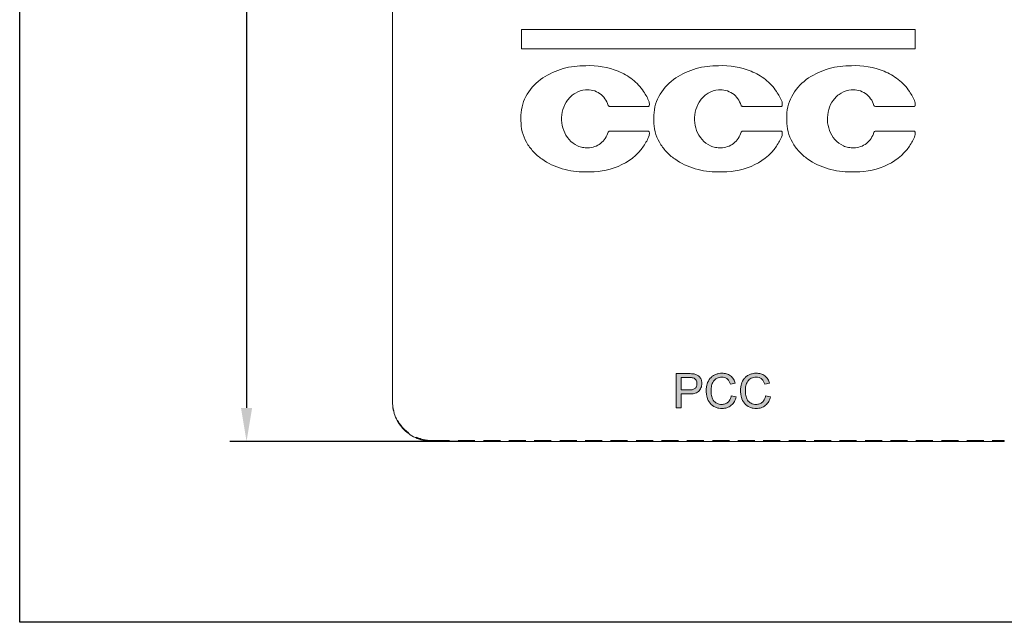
# Model space of a CAD drawing. Header units: millimetres. Extents: x 216 to 455, y 70 to 254.
# Tile 1 of 69: x 216 to 290, y 70 to 115. Entities that reach past the tile are written whole.
import ezdxf

# ---------------------------------------------------------------- set-up
doc = ezdxf.new("R2010")
doc.units = ezdxf.units.MM
doc.linetypes.add('HIDDEN', pattern=[1.905, 1.27, -0.635])
doc.dimstyles.new('ISO-25', dxfattribs={"dimtxt": 2.5, "dimasz": 2.5, "dimexe": 1.25, "dimexo": 0.625, "dimtad": 1, "dimtxsty": 'Standard', "dimcen": 2.5, "dimadec": 0, "dimazin": 0, "dimtfac": 1, "dimtmove": 0, "dimatfit": 3, "dimfxl": 1, "dimarcsym": 0})

# ---------------------------------------------------------------- blocks, each defined once
blk = doc.blocks.new('*D67')
at = {"color": 0, "lineweight": -2}
for p, q in [((249.744, 237.76), (231.626, 237.76)), ((232.876, 235.26), (232.876, 86.018)), ((249.744, 83.518), (231.626, 83.518))]:
    blk.add_line(p, q, dxfattribs=at)
at = {"color": 0}
for points in [[(232.459, 235.26), (233.292, 235.26), (232.876, 237.76)], [(232.459, 86.018), (233.292, 86.018), (232.876, 83.518)]]:
    blk.add_solid(points, dxfattribs=at)
at = {"layer": 'Defpoints', "color": 0}
for p in [(250.369, 237.76), (232.876, 83.518), (250.369, 83.518)]:
    blk.add_point(p, dxfattribs=at)
at = {"color": 0, "insert": (230.792, 160.639), "char_height": 2.5, "attachment_point": 5, "rotation": 90}
blk.add_mtext('154,24', dxfattribs=at)

msp = doc.modelspace()

# ---------------------------------------------------------------- hatches: boundary and pattern name
h = msp.add_hatch(color=256)
edge = h.paths.add_edge_path()
edge.add_spline(control_points=[(266.966, 87.848), (266.965, 87.89), (266.963, 87.932), (266.951, 88.014), (266.942, 88.055), (266.905, 88.175), (266.867, 88.251), (266.764, 88.387), (266.698, 88.443), (266.548, 88.523), (266.465, 88.546), (266.38, 88.562)], knot_values=[0, 0, 0, 0, 0.125, 0.125, 0.25, 0.25, 0.5, 0.5, 0.75, 0.75, 1, 1, 1, 1], degree=3, periodic=0)
edge.add_spline(control_points=[(266.38, 88.562), (266.349, 88.567), (266.317, 88.572), (266.285, 88.575), (266.254, 88.578), (266.222, 88.58), (266.19, 88.581), (266.127, 88.585), (266.063, 88.586), (265.999, 88.586)], knot_values=[0, 0, 0, 0, 0.000096, 0.000096, 0.000096, 0.000191, 0.000191, 0.000191, 0.000382, 0.000382, 0.000382, 0.000382], degree=3, periodic=0)
edge.add_line((265.999, 88.586), (265.056, 88.586))
edge.add_line((265.056, 88.586), (265.056, 86.018))
edge.add_line((265.056, 86.018), (265.418, 86.018))
edge.add_line((265.418, 86.018), (265.418, 87.071))
edge.add_line((265.418, 87.071), (266.047, 87.071))
edge.add_spline(control_points=[(266.047, 87.071), (266.163, 87.073), (266.278, 87.079), (266.448, 87.115), (266.504, 87.131), (266.611, 87.175), (266.663, 87.204), (266.751, 87.275), (266.789, 87.319), (266.854, 87.413), (266.882, 87.462), (266.925, 87.568), (266.941, 87.623), (266.961, 87.734), (266.964, 87.791), (266.966, 87.848)], knot_values=[0, 0, 0, 0, 0.25, 0.25, 0.375, 0.375, 0.5, 0.5, 0.625, 0.625, 0.75, 0.75, 0.875, 0.875, 1, 1, 1, 1], degree=3, periodic=0)
edge = h.paths.add_edge_path(flags=16)
edge.add_line((265.418, 87.368), (265.418, 88.29))
edge.add_line((265.418, 88.29), (266.031, 88.29))
edge.add_spline(control_points=[(266.031, 88.29), (266.13, 88.289), (266.231, 88.291), (266.327, 88.267)], knot_values=[0, 0, 0, 0, 1, 1, 1, 1], degree=3, periodic=0)
edge.add_spline(control_points=[(266.327, 88.267), (266.349, 88.259), (266.371, 88.252), (266.411, 88.231), (266.43, 88.218), (266.484, 88.174), (266.513, 88.139), (266.561, 88.06), (266.577, 88.017), (266.599, 87.928), (266.602, 87.883), (266.603, 87.837)], knot_values=[0, 0, 0, 0, 0.125, 0.125, 0.25, 0.25, 0.5, 0.5, 0.75, 0.75, 1, 1, 1, 1], degree=3, periodic=0)
edge.add_spline(control_points=[(266.603, 87.837), (266.602, 87.768), (266.594, 87.698), (266.543, 87.567), (266.501, 87.508), (266.388, 87.424), (266.319, 87.4), (266.179, 87.372), (266.109, 87.369), (266.037, 87.368)], knot_values=[0, 0, 0, 0, 0.25, 0.25, 0.5, 0.5, 0.75, 0.75, 1, 1, 1, 1], degree=3, periodic=0)
edge.add_line((266.037, 87.368), (265.418, 87.368))
edge = h.paths.add_edge_path()
edge.add_spline(control_points=[(268.478, 88.619), (268.395, 88.617), (268.312, 88.612), (268.151, 88.581), (268.071, 88.558), (267.917, 88.493), (267.844, 88.454), (267.708, 88.358), (267.646, 88.301), (267.486, 88.113), (267.409, 87.963), (267.338, 87.729), (267.321, 87.648), (267.299, 87.485), (267.296, 87.403), (267.295, 87.321)], knot_values=[0, 0, 0, 0, 0.125, 0.125, 0.25, 0.25, 0.375, 0.375, 0.5, 0.5, 0.75, 0.75, 0.875, 0.875, 1, 1, 1, 1], degree=3, periodic=0)
edge.add_spline(control_points=[(267.295, 87.321), (267.296, 87.237), (267.3, 87.153), (267.323, 86.988), (267.34, 86.906), (267.408, 86.663), (267.478, 86.507), (267.685, 86.238), (267.824, 86.131), (268.061, 86.037), (268.146, 86.017), (268.314, 85.99), (268.4, 85.986), (268.485, 85.985)], knot_values=[0, 0, 0, 0, 0.125, 0.125, 0.25, 0.25, 0.5, 0.5, 0.75, 0.75, 0.875, 0.875, 1, 1, 1, 1], degree=3, periodic=0)
edge.add_spline(control_points=[(268.485, 85.985), (268.547, 85.986), (268.609, 85.989), (268.731, 86.007), (268.791, 86.02), (268.968, 86.077), (269.077, 86.138), (269.266, 86.297), (269.344, 86.394), (269.462, 86.607), (269.502, 86.722), (269.534, 86.84)], knot_values=[0, 0, 0, 0, 0.125, 0.125, 0.25, 0.25, 0.5, 0.5, 0.75, 0.75, 1, 1, 1, 1], degree=3, periodic=0)
edge.add_line((269.534, 86.84), (269.172, 86.924))
edge.add_spline(control_points=[(269.172, 86.924), (269.153, 86.839), (269.127, 86.756), (269.053, 86.598), (269.002, 86.525), (268.874, 86.403), (268.798, 86.356), (268.63, 86.294), (268.541, 86.283), (268.451, 86.281)], knot_values=[0, 0, 0, 0, 0.25, 0.25, 0.5, 0.5, 0.75, 0.75, 1, 1, 1, 1], degree=3, periodic=0)
edge.add_spline(control_points=[(268.451, 86.281), (268.389, 86.283), (268.327, 86.287), (268.208, 86.317), (268.149, 86.338), (268.038, 86.395), (267.986, 86.428), (267.894, 86.511), (267.854, 86.559), (267.756, 86.716), (267.717, 86.835), (267.68, 87.015), (267.671, 87.077), (267.659, 87.199), (267.658, 87.261), (267.657, 87.322)], knot_values=[0, 0, 0, 0, 0.125, 0.125, 0.25, 0.25, 0.375, 0.375, 0.5, 0.5, 0.75, 0.75, 0.875, 0.875, 1, 1, 1, 1], degree=3, periodic=0)
edge.add_spline(control_points=[(267.657, 87.322), (267.658, 87.383), (267.66, 87.443), (267.674, 87.562), (267.684, 87.621), (267.724, 87.797), (267.763, 87.913), (267.901, 88.113), (267.995, 88.196), (268.159, 88.275), (268.218, 88.294), (268.338, 88.317), (268.399, 88.322), (268.461, 88.323)], knot_values=[0, 0, 0, 0, 0.125, 0.125, 0.25, 0.25, 0.5, 0.5, 0.75, 0.75, 0.875, 0.875, 1, 1, 1, 1], degree=3, periodic=0)
edge.add_spline(control_points=[(268.461, 88.323), (268.537, 88.321), (268.612, 88.314), (268.756, 88.267), (268.824, 88.231), (268.938, 88.13), (268.984, 88.069), (269.057, 87.937), (269.083, 87.866), (269.106, 87.795)], knot_values=[0, 0, 0, 0, 0.25, 0.25, 0.5, 0.5, 0.75, 0.75, 1, 1, 1, 1], degree=3, periodic=0)
edge.add_line((269.106, 87.795), (269.468, 87.872))
edge.add_spline(control_points=[(269.468, 87.872), (269.452, 87.926), (269.435, 87.978), (269.391, 88.079), (269.366, 88.128), (269.278, 88.269), (269.201, 88.353), (269.023, 88.49), (268.922, 88.542), (268.759, 88.589), (268.703, 88.601), (268.591, 88.616), (268.535, 88.618), (268.478, 88.619)], knot_values=[0, 0, 0, 0, 0.125, 0.125, 0.25, 0.25, 0.5, 0.5, 0.75, 0.75, 0.875, 0.875, 1, 1, 1, 1], degree=3, periodic=0)
edge = h.paths.add_edge_path()
edge.add_spline(control_points=[(271.047, 88.619), (270.963, 88.617), (270.88, 88.612), (270.719, 88.581), (270.64, 88.558), (270.485, 88.493), (270.412, 88.454), (270.277, 88.358), (270.214, 88.301), (270.054, 88.113), (269.978, 87.963), (269.906, 87.729), (269.89, 87.648), (269.868, 87.485), (269.865, 87.403), (269.863, 87.321)], knot_values=[0, 0, 0, 0, 0.125, 0.125, 0.25, 0.25, 0.375, 0.375, 0.5, 0.5, 0.75, 0.75, 0.875, 0.875, 1, 1, 1, 1], degree=3, periodic=0)
edge.add_spline(control_points=[(269.863, 87.321), (269.864, 87.237), (269.868, 87.153), (269.891, 86.988), (269.908, 86.906), (269.977, 86.663), (270.047, 86.507), (270.254, 86.238), (270.393, 86.131), (270.63, 86.037), (270.714, 86.017), (270.883, 85.99), (270.968, 85.986), (271.054, 85.985)], knot_values=[0, 0, 0, 0, 0.125, 0.125, 0.25, 0.25, 0.5, 0.5, 0.75, 0.75, 0.875, 0.875, 1, 1, 1, 1], degree=3, periodic=0)
edge.add_spline(control_points=[(271.054, 85.985), (271.116, 85.986), (271.178, 85.989), (271.299, 86.007), (271.359, 86.02), (271.536, 86.077), (271.646, 86.138), (271.834, 86.297), (271.912, 86.394), (272.03, 86.607), (272.071, 86.722), (272.102, 86.84)], knot_values=[0, 0, 0, 0, 0.125, 0.125, 0.25, 0.25, 0.5, 0.5, 0.75, 0.75, 1, 1, 1, 1], degree=3, periodic=0)
edge.add_line((272.102, 86.84), (271.74, 86.924))
edge.add_spline(control_points=[(271.74, 86.924), (271.721, 86.839), (271.696, 86.756), (271.622, 86.598), (271.57, 86.525), (271.442, 86.403), (271.366, 86.356), (271.198, 86.294), (271.109, 86.283), (271.02, 86.281)], knot_values=[0, 0, 0, 0, 0.25, 0.25, 0.5, 0.5, 0.75, 0.75, 1, 1, 1, 1], degree=3, periodic=0)
edge.add_spline(control_points=[(271.02, 86.281), (270.957, 86.283), (270.895, 86.287), (270.776, 86.317), (270.717, 86.338), (270.606, 86.395), (270.554, 86.428), (270.463, 86.511), (270.422, 86.559), (270.324, 86.716), (270.285, 86.835), (270.248, 87.015), (270.239, 87.077), (270.228, 87.199), (270.227, 87.261), (270.225, 87.322)], knot_values=[0, 0, 0, 0, 0.125, 0.125, 0.25, 0.25, 0.375, 0.375, 0.5, 0.5, 0.75, 0.75, 0.875, 0.875, 1, 1, 1, 1], degree=3, periodic=0)
edge.add_spline(control_points=[(270.225, 87.322), (270.227, 87.383), (270.228, 87.443), (270.242, 87.562), (270.252, 87.621), (270.293, 87.797), (270.332, 87.913), (270.469, 88.113), (270.563, 88.196), (270.727, 88.275), (270.786, 88.294), (270.906, 88.317), (270.968, 88.322), (271.029, 88.323)], knot_values=[0, 0, 0, 0, 0.125, 0.125, 0.25, 0.25, 0.5, 0.5, 0.75, 0.75, 0.875, 0.875, 1, 1, 1, 1], degree=3, periodic=0)
edge.add_spline(control_points=[(271.029, 88.323), (271.105, 88.321), (271.18, 88.314), (271.324, 88.267), (271.392, 88.231), (271.507, 88.13), (271.552, 88.069), (271.625, 87.937), (271.651, 87.866), (271.674, 87.795)], knot_values=[0, 0, 0, 0, 0.25, 0.25, 0.5, 0.5, 0.75, 0.75, 1, 1, 1, 1], degree=3, periodic=0)
edge.add_line((271.674, 87.795), (272.036, 87.872))
edge.add_spline(control_points=[(272.036, 87.872), (272.02, 87.926), (272.003, 87.978), (271.959, 88.079), (271.934, 88.128), (271.846, 88.269), (271.769, 88.353), (271.592, 88.49), (271.49, 88.542), (271.328, 88.589), (271.272, 88.601), (271.16, 88.616), (271.103, 88.618), (271.047, 88.619)], knot_values=[0, 0, 0, 0, 0.125, 0.125, 0.25, 0.25, 0.5, 0.5, 0.75, 0.75, 0.875, 0.875, 1, 1, 1, 1], degree=3, periodic=0)

# ---------------------------------------------------------------- linework, layer by layer
at = {"color": 7, "linetype": 'Continuous', "lineweight": 15}
for p, q in [((243.804, 218.36), (243.804, 86.466)), ((282.949, 114.345), (253.471, 114.345)), ((253.471, 114.345), (253.471, 112.887)), ((282.949, 112.887), (282.949, 114.345)), ((253.471, 112.887), (282.949, 112.887)), ((258.27, 111.627), (258.256, 111.627)), ((268.222, 111.627), (268.208, 111.627)), ((278.174, 111.627), (278.16, 111.627)), ((260.079, 108.57), (262.942, 108.57)), ((270.031, 108.57), (272.894, 108.57)), ((279.984, 108.57), (282.846, 108.57)), ((253.424, 107.917), (253.424, 107.524)), ((263.376, 107.917), (263.376, 107.524)), ((273.329, 107.917), (273.329, 107.524)), ((262.942, 106.734), (260.079, 106.734)), ((272.894, 106.734), (270.031, 106.734)), ((282.846, 106.734), (279.984, 106.734)), ((258.215, 103.678), (258.273, 103.678)), ((268.167, 103.678), (268.226, 103.678)), ((278.119, 103.678), (278.178, 103.678)), ((265.056, 88.586), (265.056, 86.018)), ((265.999, 88.586), (265.056, 88.586)), ((265.418, 87.368), (265.418, 88.29)), ((265.418, 88.29), (266.031, 88.29)), ((269.106, 87.795), (269.468, 87.872)), ((271.674, 87.795), (272.036, 87.872)), ((266.037, 87.368), (265.418, 87.368)), ((265.418, 86.018), (265.418, 87.071)), ((265.418, 87.071), (266.047, 87.071)), ((269.534, 86.84), (269.172, 86.924)), ((272.102, 86.84), (271.74, 86.924)), ((265.056, 86.018), (265.418, 86.018)), ((246.804, 83.518), (289.614, 83.518))]:
    msp.add_line(p, q, dxfattribs=at)
at = {"color": 7, "linetype": 'HIDDEN', "lineweight": 0}
for p, q in [((246.804, 83.574), (289.614, 83.574)), ((246.804, 83.518), (246.804, 83.574)), ((289.614, 83.574), (289.614, 83.518))]:
    msp.add_line(p, q, dxfattribs=at)
msp.add_lwpolyline([(215.89, 254.336), (454.576, 254.336), (454.576, 69.983), (215.89, 69.983)], close=True)
at = {"color": 7, "linetype": 'Continuous', "lineweight": 15}
for points, knots in [([(258.256, 111.627), (257.691, 111.631), (257.127, 111.559), (256.042, 111.257), (255.52, 111.024), (254.593, 110.389), (254.186, 109.982), (253.75, 109.263), (253.634, 109.004), (253.475, 108.474), (253.43, 108.198), (253.424, 107.917)], [0, 0, 0, 0, 0.25, 0.25, 0.5, 0.5, 0.75, 0.75, 0.875, 0.875, 1, 1, 1, 1]), ([(262.604, 109.695), (262.378, 110.042), (262.096, 110.338), (261.444, 110.846), (261.085, 111.049), (259.938, 111.525), (259.1, 111.656), (258.27, 111.627)], [0, 0, 0, 0, 0.25, 0.25, 0.5, 0.5, 1, 1, 1, 1]), ([(268.208, 111.627), (267.643, 111.631), (267.079, 111.559), (265.995, 111.257), (265.472, 111.024), (264.545, 110.389), (264.138, 109.982), (263.702, 109.263), (263.586, 109.004), (263.427, 108.474), (263.383, 108.198), (263.376, 107.917)], [0, 0, 0, 0, 0.25, 0.25, 0.5, 0.5, 0.75, 0.75, 0.875, 0.875, 1, 1, 1, 1]), ([(272.557, 109.695), (272.33, 110.042), (272.049, 110.338), (271.396, 110.846), (271.037, 111.049), (269.89, 111.525), (269.052, 111.656), (268.222, 111.627)], [0, 0, 0, 0, 0.25, 0.25, 0.5, 0.5, 1, 1, 1, 1]), ([(278.16, 111.627), (277.595, 111.631), (277.032, 111.559), (275.947, 111.257), (275.425, 111.024), (274.497, 110.389), (274.09, 109.982), (273.654, 109.263), (273.538, 109.004), (273.379, 108.474), (273.335, 108.198), (273.329, 107.917)], [0, 0, 0, 0, 0.25, 0.25, 0.5, 0.5, 0.75, 0.75, 0.875, 0.875, 1, 1, 1, 1]), ([(282.509, 109.695), (282.282, 110.042), (282.001, 110.338), (281.348, 110.846), (280.989, 111.049), (279.842, 111.525), (279.004, 111.656), (278.174, 111.627)], [0, 0, 0, 0, 0.25, 0.25, 0.5, 0.5, 1, 1, 1, 1]), ([(258.436, 105.484), (258.302, 105.476), (258.171, 105.485), (257.911, 105.534), (257.782, 105.575), (257.421, 105.738), (257.204, 105.903), (256.677, 106.501), (256.487, 107.028), (256.448, 108.087), (256.598, 108.625), (257.07, 109.266), (257.269, 109.45), (257.731, 109.717), (257.988, 109.797), (258.256, 109.81)], [0, 0, 0, 0, 0.0625, 0.0625, 0.125, 0.125, 0.25, 0.25, 0.5, 0.5, 0.75, 0.75, 0.875, 0.875, 1, 1, 1, 1]), ([(258.256, 109.81), (258.442, 109.831), (258.629, 109.82), (258.992, 109.73), (259.162, 109.652), (259.619, 109.331), (259.834, 109.01), (259.95, 108.657)], [0, 0, 0, 0, 0.25, 0.25, 0.5, 0.5, 1, 1, 1, 1]), ([(268.388, 105.484), (268.255, 105.476), (268.123, 105.485), (267.863, 105.534), (267.734, 105.575), (267.373, 105.738), (267.156, 105.903), (266.629, 106.501), (266.439, 107.028), (266.4, 108.087), (266.55, 108.625), (267.022, 109.266), (267.221, 109.45), (267.683, 109.717), (267.94, 109.797), (268.208, 109.81)], [0, 0, 0, 0, 0.0625, 0.0625, 0.125, 0.125, 0.25, 0.25, 0.5, 0.5, 0.75, 0.75, 0.875, 0.875, 1, 1, 1, 1]), ([(268.208, 109.81), (268.394, 109.831), (268.581, 109.82), (268.944, 109.73), (269.114, 109.652), (269.571, 109.331), (269.786, 109.01), (269.903, 108.657)], [0, 0, 0, 0, 0.25, 0.25, 0.5, 0.5, 1, 1, 1, 1]), ([(278.341, 105.484), (278.207, 105.476), (278.075, 105.485), (277.815, 105.534), (277.686, 105.575), (277.325, 105.738), (277.108, 105.903), (276.581, 106.501), (276.391, 107.028), (276.352, 108.087), (276.502, 108.625), (276.974, 109.266), (277.173, 109.45), (277.635, 109.717), (277.892, 109.797), (278.16, 109.81)], [0, 0, 0, 0, 0.0625, 0.0625, 0.125, 0.125, 0.25, 0.25, 0.5, 0.5, 0.75, 0.75, 0.875, 0.875, 1, 1, 1, 1]), ([(278.16, 109.81), (278.347, 109.831), (278.533, 109.82), (278.896, 109.73), (279.066, 109.652), (279.523, 109.331), (279.739, 109.01), (279.855, 108.657)], [0, 0, 0, 0, 0.25, 0.25, 0.5, 0.5, 1, 1, 1, 1]), ([(259.95, 108.657), (259.962, 108.638), (259.978, 108.621), (259.995, 108.608), (260.013, 108.594), (260.033, 108.584), (260.054, 108.577), (260.062, 108.574), (260.071, 108.572), (260.079, 108.57)], [0.00040816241, 0.00040816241, 0.00040816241, 0.00040816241, 0.00044522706, 0.00044522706, 0.00044522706, 0.00048229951, 0.00048229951, 0.00048229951, 0.00049651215, 0.00049651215, 0.00049651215, 0.00049651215]), ([(262.942, 108.57), (262.95, 108.571), (262.957, 108.573), (262.965, 108.576), (262.976, 108.58), (262.986, 108.586), (262.995, 108.593), (263.005, 108.601), (263.013, 108.61), (263.019, 108.62), (263.024, 108.628), (263.028, 108.637), (263.03, 108.646)], [0.00028566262, 0.00028566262, 0.00028566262, 0.00028566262, 0.00029871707, 0.00029871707, 0.00029871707, 0.00031837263, 0.00031837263, 0.00031837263, 0.00033813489, 0.00033813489, 0.00033813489, 0.00035427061, 0.00035427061, 0.00035427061, 0.00035427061]), ([(263.03, 108.646), (263.039, 108.69), (263.042, 108.735), (263.038, 108.824), (263.03, 108.868), (263.018, 108.911)], [0, 0, 0, 0, 0.5, 0.5, 1, 1, 1, 1]), ([(269.903, 108.657), (269.915, 108.638), (269.93, 108.621), (269.948, 108.608), (269.965, 108.594), (269.985, 108.584), (270.006, 108.577), (270.015, 108.574), (270.023, 108.572), (270.031, 108.57)], [0.00040816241, 0.00040816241, 0.00040816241, 0.00040816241, 0.00044522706, 0.00044522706, 0.00044522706, 0.00048229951, 0.00048229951, 0.00048229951, 0.00049651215, 0.00049651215, 0.00049651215, 0.00049651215]), ([(272.894, 108.57), (272.902, 108.571), (272.91, 108.573), (272.917, 108.576), (272.928, 108.58), (272.939, 108.586), (272.948, 108.593), (272.957, 108.601), (272.965, 108.61), (272.971, 108.62), (272.976, 108.628), (272.98, 108.637), (272.982, 108.646)], [0.00028566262, 0.00028566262, 0.00028566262, 0.00028566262, 0.00029871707, 0.00029871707, 0.00029871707, 0.00031837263, 0.00031837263, 0.00031837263, 0.00033813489, 0.00033813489, 0.00033813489, 0.00035427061, 0.00035427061, 0.00035427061, 0.00035427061]), ([(272.982, 108.646), (272.991, 108.69), (272.994, 108.735), (272.99, 108.824), (272.982, 108.868), (272.97, 108.911)], [0, 0, 0, 0, 0.5, 0.5, 1, 1, 1, 1]), ([(279.855, 108.657), (279.867, 108.638), (279.882, 108.621), (279.9, 108.608), (279.917, 108.594), (279.938, 108.584), (279.959, 108.577), (279.967, 108.574), (279.975, 108.572), (279.984, 108.57)], [0.00040816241, 0.00040816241, 0.00040816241, 0.00040816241, 0.00044522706, 0.00044522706, 0.00044522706, 0.00048229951, 0.00048229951, 0.00048229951, 0.00049651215, 0.00049651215, 0.00049651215, 0.00049651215]), ([(282.846, 108.57), (282.854, 108.571), (282.862, 108.573), (282.869, 108.576), (282.88, 108.58), (282.891, 108.586), (282.9, 108.593), (282.909, 108.601), (282.917, 108.61), (282.923, 108.62), (282.928, 108.628), (282.932, 108.637), (282.935, 108.646)], [0.00028566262, 0.00028566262, 0.00028566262, 0.00028566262, 0.00029871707, 0.00029871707, 0.00029871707, 0.00031837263, 0.00031837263, 0.00031837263, 0.00033813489, 0.00033813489, 0.00033813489, 0.00035427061, 0.00035427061, 0.00035427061, 0.00035427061]), ([(282.935, 108.646), (282.943, 108.69), (282.946, 108.735), (282.942, 108.824), (282.935, 108.868), (282.922, 108.911)], [0, 0, 0, 0, 0.5, 0.5, 1, 1, 1, 1]), ([(253.424, 107.524), (253.418, 107.239), (253.451, 106.959), (253.592, 106.41), (253.701, 106.144), (253.978, 105.651), (254.15, 105.419), (254.535, 105.003), (254.751, 104.815), (255.449, 104.317), (255.971, 104.075), (257.071, 103.755), (257.641, 103.678), (258.215, 103.678)], [0, 0, 0, 0, 0.125, 0.125, 0.25, 0.25, 0.375, 0.375, 0.5, 0.5, 0.75, 0.75, 1, 1, 1, 1]), ([(263.376, 107.524), (263.37, 107.239), (263.403, 106.959), (263.544, 106.41), (263.653, 106.144), (263.93, 105.651), (264.102, 105.419), (264.488, 105.003), (264.703, 104.815), (265.401, 104.317), (265.924, 104.075), (267.023, 103.755), (267.593, 103.678), (268.167, 103.678)], [0, 0, 0, 0, 0.125, 0.125, 0.25, 0.25, 0.375, 0.375, 0.5, 0.5, 0.75, 0.75, 1, 1, 1, 1]), ([(273.329, 107.524), (273.322, 107.239), (273.355, 106.959), (273.496, 106.41), (273.605, 106.144), (273.883, 105.651), (274.054, 105.419), (274.44, 105.003), (274.656, 104.815), (275.353, 104.317), (275.876, 104.075), (276.975, 103.755), (277.545, 103.678), (278.119, 103.678)], [0, 0, 0, 0, 0.125, 0.125, 0.25, 0.25, 0.375, 0.375, 0.5, 0.5, 0.75, 0.75, 1, 1, 1, 1]), ([(259.95, 106.648), (259.897, 106.485), (259.825, 106.333), (259.637, 106.049), (259.52, 105.919), (259.12, 105.601), (258.781, 105.484), (258.436, 105.484)], [0, 0, 0, 0, 0.25, 0.25, 0.5, 0.5, 1, 1, 1, 1]), ([(260.079, 106.734), (260.062, 106.731), (260.045, 106.725), (260.029, 106.717), (260.009, 106.708), (259.991, 106.694), (259.975, 106.679), (259.966, 106.669), (259.958, 106.659), (259.95, 106.648)], [0.00019285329, 0.00019285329, 0.00019285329, 0.00019285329, 0.00022235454, 0.00022235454, 0.00022235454, 0.00025895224, 0.00025895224, 0.00025895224, 0.00028125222, 0.00028125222, 0.00028125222, 0.00028125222]), ([(262.604, 105.61), (262.69, 105.731), (262.768, 105.86), (262.906, 106.122), (262.966, 106.256), (263.018, 106.394)], [0, 0, 0, 0, 0.5, 0.5, 1, 1, 1, 1]), ([(263.03, 106.659), (263.03, 106.66), (263.029, 106.662), (263.028, 106.664), (263.024, 106.675), (263.018, 106.686), (263.011, 106.696), (263.003, 106.705), (262.994, 106.713), (262.984, 106.719), (262.974, 106.726), (262.962, 106.73), (262.951, 106.733), (262.948, 106.733), (262.945, 106.734), (262.942, 106.734)], [0.00001683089, 0.00001683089, 0.00001683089, 0.00001683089, 0.0000201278, 0.0000201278, 0.0000201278, 0.00004026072, 0.00004026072, 0.00004026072, 0.00006031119, 0.00006031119, 0.00006031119, 0.00008018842, 0.00008018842, 0.00008018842, 0.00008507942, 0.00008507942, 0.00008507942, 0.00008507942]), ([(263.018, 106.394), (263.03, 106.437), (263.038, 106.481), (263.042, 106.571), (263.039, 106.615), (263.03, 106.659)], [0, 0, 0, 0, 0.5, 0.5, 1, 1, 1, 1]), ([(269.903, 106.648), (269.849, 106.485), (269.777, 106.333), (269.589, 106.049), (269.472, 105.919), (269.072, 105.601), (268.734, 105.484), (268.388, 105.484)], [0, 0, 0, 0, 0.25, 0.25, 0.5, 0.5, 1, 1, 1, 1]), ([(270.031, 106.734), (270.014, 106.731), (269.997, 106.725), (269.981, 106.717), (269.961, 106.708), (269.943, 106.694), (269.928, 106.679), (269.918, 106.669), (269.91, 106.659), (269.903, 106.648)], [0.00019285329, 0.00019285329, 0.00019285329, 0.00019285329, 0.00022235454, 0.00022235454, 0.00022235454, 0.00025895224, 0.00025895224, 0.00025895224, 0.00028125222, 0.00028125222, 0.00028125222, 0.00028125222]), ([(272.557, 105.61), (272.642, 105.731), (272.72, 105.86), (272.858, 106.122), (272.918, 106.256), (272.97, 106.394)], [0, 0, 0, 0, 0.5, 0.5, 1, 1, 1, 1]), ([(272.982, 106.659), (272.982, 106.66), (272.981, 106.662), (272.981, 106.664), (272.977, 106.675), (272.971, 106.686), (272.963, 106.696), (272.956, 106.705), (272.946, 106.713), (272.936, 106.719), (272.926, 106.726), (272.915, 106.73), (272.903, 106.733), (272.9, 106.733), (272.897, 106.734), (272.894, 106.734)], [0.00001683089, 0.00001683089, 0.00001683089, 0.00001683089, 0.0000201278, 0.0000201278, 0.0000201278, 0.00004026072, 0.00004026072, 0.00004026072, 0.00006031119, 0.00006031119, 0.00006031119, 0.00008018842, 0.00008018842, 0.00008018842, 0.00008507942, 0.00008507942, 0.00008507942, 0.00008507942]), ([(272.97, 106.394), (272.982, 106.437), (272.99, 106.481), (272.994, 106.571), (272.991, 106.615), (272.982, 106.659)], [0, 0, 0, 0, 0.5, 0.5, 1, 1, 1, 1]), ([(279.855, 106.648), (279.801, 106.485), (279.729, 106.333), (279.541, 106.049), (279.424, 105.919), (279.024, 105.601), (278.686, 105.484), (278.341, 105.484)], [0, 0, 0, 0, 0.25, 0.25, 0.5, 0.5, 1, 1, 1, 1]), ([(279.984, 106.734), (279.966, 106.731), (279.949, 106.725), (279.933, 106.717), (279.914, 106.708), (279.895, 106.694), (279.88, 106.679), (279.87, 106.669), (279.862, 106.659), (279.855, 106.648)], [0.00019285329, 0.00019285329, 0.00019285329, 0.00019285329, 0.00022235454, 0.00022235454, 0.00022235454, 0.00025895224, 0.00025895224, 0.00025895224, 0.00028125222, 0.00028125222, 0.00028125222, 0.00028125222]), ([(282.509, 105.61), (282.594, 105.731), (282.672, 105.86), (282.81, 106.122), (282.87, 106.256), (282.922, 106.394)], [0, 0, 0, 0, 0.5, 0.5, 1, 1, 1, 1]), ([(282.935, 106.659), (282.934, 106.66), (282.933, 106.662), (282.933, 106.664), (282.929, 106.675), (282.923, 106.686), (282.915, 106.696), (282.908, 106.705), (282.898, 106.713), (282.888, 106.719), (282.878, 106.726), (282.867, 106.73), (282.855, 106.733), (282.852, 106.733), (282.849, 106.734), (282.846, 106.734)], [0.00001683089, 0.00001683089, 0.00001683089, 0.00001683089, 0.0000201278, 0.0000201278, 0.0000201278, 0.00004026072, 0.00004026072, 0.00004026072, 0.00006031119, 0.00006031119, 0.00006031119, 0.00008018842, 0.00008018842, 0.00008018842, 0.00008507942, 0.00008507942, 0.00008507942, 0.00008507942]), ([(282.922, 106.394), (282.935, 106.437), (282.942, 106.481), (282.946, 106.571), (282.943, 106.615), (282.935, 106.659)], [0, 0, 0, 0, 0.5, 0.5, 1, 1, 1, 1]), ([(258.273, 103.678), (259.101, 103.649), (259.936, 103.78), (261.46, 104.411), (262.154, 104.92), (262.604, 105.61)], [0, 0, 0, 0, 0.5, 0.5, 1, 1, 1, 1]), ([(268.226, 103.678), (269.053, 103.649), (269.888, 103.78), (271.412, 104.411), (272.106, 104.92), (272.557, 105.61)], [0, 0, 0, 0, 0.5, 0.5, 1, 1, 1, 1]), ([(278.178, 103.678), (279.006, 103.649), (279.84, 103.78), (281.365, 104.411), (282.058, 104.92), (282.509, 105.61)], [0, 0, 0, 0, 0.5, 0.5, 1, 1, 1, 1]), ([(266.38, 88.562), (266.349, 88.567), (266.317, 88.572), (266.285, 88.575), (266.254, 88.578), (266.222, 88.58), (266.19, 88.581), (266.127, 88.585), (266.063, 88.586), (265.999, 88.586)], [0, 0, 0, 0, 0.0000955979, 0.0000955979, 0.0000955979, 0.0001911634, 0.0001911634, 0.0001911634, 0.0003818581, 0.0003818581, 0.0003818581, 0.0003818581]), ([(266.966, 87.848), (266.965, 87.89), (266.963, 87.932), (266.951, 88.014), (266.942, 88.055), (266.905, 88.175), (266.867, 88.251), (266.764, 88.387), (266.698, 88.443), (266.548, 88.523), (266.465, 88.546), (266.38, 88.562)], [0, 0, 0, 0, 0.125, 0.125, 0.25, 0.25, 0.5, 0.5, 0.75, 0.75, 1, 1, 1, 1]), ([(268.478, 88.619), (268.395, 88.617), (268.312, 88.612), (268.151, 88.581), (268.071, 88.558), (267.917, 88.493), (267.844, 88.454), (267.708, 88.358), (267.646, 88.301), (267.486, 88.113), (267.409, 87.963), (267.338, 87.729), (267.321, 87.648), (267.299, 87.485), (267.296, 87.403), (267.295, 87.321)], [0, 0, 0, 0, 0.125, 0.125, 0.25, 0.25, 0.375, 0.375, 0.5, 0.5, 0.75, 0.75, 0.875, 0.875, 1, 1, 1, 1]), ([(269.468, 87.872), (269.452, 87.926), (269.435, 87.978), (269.391, 88.079), (269.366, 88.128), (269.278, 88.269), (269.201, 88.353), (269.023, 88.49), (268.922, 88.542), (268.759, 88.589), (268.703, 88.601), (268.591, 88.616), (268.535, 88.618), (268.478, 88.619)], [0, 0, 0, 0, 0.125, 0.125, 0.25, 0.25, 0.5, 0.5, 0.75, 0.75, 0.875, 0.875, 1, 1, 1, 1]), ([(271.047, 88.619), (270.963, 88.617), (270.88, 88.612), (270.719, 88.581), (270.64, 88.558), (270.485, 88.493), (270.412, 88.454), (270.277, 88.358), (270.214, 88.301), (270.054, 88.113), (269.978, 87.963), (269.906, 87.729), (269.89, 87.648), (269.868, 87.485), (269.865, 87.403), (269.863, 87.321)], [0, 0, 0, 0, 0.125, 0.125, 0.25, 0.25, 0.375, 0.375, 0.5, 0.5, 0.75, 0.75, 0.875, 0.875, 1, 1, 1, 1]), ([(272.036, 87.872), (272.02, 87.926), (272.003, 87.978), (271.959, 88.079), (271.934, 88.128), (271.846, 88.269), (271.769, 88.353), (271.592, 88.49), (271.49, 88.542), (271.328, 88.589), (271.272, 88.601), (271.16, 88.616), (271.103, 88.618), (271.047, 88.619)], [0, 0, 0, 0, 0.125, 0.125, 0.25, 0.25, 0.5, 0.5, 0.75, 0.75, 0.875, 0.875, 1, 1, 1, 1]), ([(266.603, 87.837), (266.602, 87.768), (266.594, 87.698), (266.543, 87.567), (266.501, 87.508), (266.388, 87.424), (266.319, 87.4), (266.179, 87.372), (266.109, 87.369), (266.037, 87.368)], [0, 0, 0, 0, 0.25, 0.25, 0.5, 0.5, 0.75, 0.75, 1, 1, 1, 1]), ([(266.047, 87.071), (266.163, 87.073), (266.278, 87.079), (266.448, 87.115), (266.504, 87.131), (266.611, 87.175), (266.663, 87.204), (266.751, 87.275), (266.789, 87.319), (266.854, 87.413), (266.882, 87.462), (266.925, 87.568), (266.941, 87.623), (266.961, 87.734), (266.964, 87.791), (266.966, 87.848)], [0, 0, 0, 0, 0.25, 0.25, 0.375, 0.375, 0.5, 0.5, 0.625, 0.625, 0.75, 0.75, 0.875, 0.875, 1, 1, 1, 1]), ([(266.327, 88.267), (266.349, 88.259), (266.371, 88.252), (266.411, 88.231), (266.43, 88.218), (266.484, 88.174), (266.513, 88.139), (266.561, 88.06), (266.577, 88.017), (266.599, 87.928), (266.602, 87.883), (266.603, 87.837)], [0, 0, 0, 0, 0.125, 0.125, 0.25, 0.25, 0.5, 0.5, 0.75, 0.75, 1, 1, 1, 1]), ([(267.657, 87.322), (267.658, 87.383), (267.66, 87.443), (267.674, 87.562), (267.684, 87.621), (267.724, 87.797), (267.763, 87.913), (267.901, 88.113), (267.995, 88.196), (268.159, 88.275), (268.218, 88.294), (268.338, 88.317), (268.399, 88.322), (268.461, 88.323)], [0, 0, 0, 0, 0.125, 0.125, 0.25, 0.25, 0.5, 0.5, 0.75, 0.75, 0.875, 0.875, 1, 1, 1, 1]), ([(268.461, 88.323), (268.537, 88.321), (268.612, 88.314), (268.756, 88.267), (268.824, 88.231), (268.938, 88.13), (268.984, 88.069), (269.057, 87.937), (269.083, 87.866), (269.106, 87.795)], [0, 0, 0, 0, 0.25, 0.25, 0.5, 0.5, 0.75, 0.75, 1, 1, 1, 1]), ([(270.225, 87.322), (270.227, 87.383), (270.228, 87.443), (270.242, 87.562), (270.252, 87.621), (270.293, 87.797), (270.332, 87.913), (270.469, 88.113), (270.563, 88.196), (270.727, 88.275), (270.786, 88.294), (270.906, 88.317), (270.968, 88.322), (271.029, 88.323)], [0, 0, 0, 0, 0.125, 0.125, 0.25, 0.25, 0.5, 0.5, 0.75, 0.75, 0.875, 0.875, 1, 1, 1, 1]), ([(271.029, 88.323), (271.105, 88.321), (271.18, 88.314), (271.324, 88.267), (271.392, 88.231), (271.507, 88.13), (271.552, 88.069), (271.625, 87.937), (271.651, 87.866), (271.674, 87.795)], [0, 0, 0, 0, 0.25, 0.25, 0.5, 0.5, 0.75, 0.75, 1, 1, 1, 1]), ([(267.295, 87.321), (267.296, 87.237), (267.3, 87.153), (267.323, 86.988), (267.34, 86.906), (267.408, 86.663), (267.478, 86.507), (267.685, 86.238), (267.824, 86.131), (268.061, 86.037), (268.146, 86.017), (268.314, 85.99), (268.4, 85.986), (268.485, 85.985)], [0, 0, 0, 0, 0.125, 0.125, 0.25, 0.25, 0.5, 0.5, 0.75, 0.75, 0.875, 0.875, 1, 1, 1, 1]), ([(268.451, 86.281), (268.389, 86.283), (268.327, 86.287), (268.208, 86.317), (268.149, 86.338), (268.038, 86.395), (267.986, 86.428), (267.894, 86.511), (267.854, 86.559), (267.756, 86.716), (267.717, 86.835), (267.68, 87.015), (267.671, 87.077), (267.659, 87.199), (267.658, 87.261), (267.657, 87.322)], [0, 0, 0, 0, 0.125, 0.125, 0.25, 0.25, 0.375, 0.375, 0.5, 0.5, 0.75, 0.75, 0.875, 0.875, 1, 1, 1, 1]), ([(269.863, 87.321), (269.864, 87.237), (269.868, 87.153), (269.891, 86.988), (269.908, 86.906), (269.977, 86.663), (270.047, 86.507), (270.254, 86.238), (270.393, 86.131), (270.63, 86.037), (270.714, 86.017), (270.883, 85.99), (270.968, 85.986), (271.054, 85.985)], [0, 0, 0, 0, 0.125, 0.125, 0.25, 0.25, 0.5, 0.5, 0.75, 0.75, 0.875, 0.875, 1, 1, 1, 1]), ([(271.02, 86.281), (270.957, 86.283), (270.895, 86.287), (270.776, 86.317), (270.717, 86.338), (270.606, 86.395), (270.554, 86.428), (270.463, 86.511), (270.422, 86.559), (270.324, 86.716), (270.285, 86.835), (270.248, 87.015), (270.239, 87.077), (270.228, 87.199), (270.227, 87.261), (270.225, 87.322)], [0, 0, 0, 0, 0.125, 0.125, 0.25, 0.25, 0.375, 0.375, 0.5, 0.5, 0.75, 0.75, 0.875, 0.875, 1, 1, 1, 1]), ([(243.804, 86.466), (243.804, 86.271), (243.824, 86.079), (243.9, 85.703), (243.958, 85.516), (244.108, 85.159), (244.2, 84.99), (244.418, 84.669), (244.544, 84.518), (244.821, 84.246), (244.972, 84.124), (245.299, 83.908), (245.474, 83.817), (246.015, 83.596), (246.408, 83.518), (246.804, 83.518)], [0, 0, 0, 0, 0.125, 0.125, 0.25, 0.25, 0.375, 0.375, 0.5, 0.5, 0.625, 0.625, 0.75, 0.75, 1, 1, 1, 1]), ([(269.172, 86.924), (269.153, 86.839), (269.127, 86.756), (269.053, 86.598), (269.002, 86.525), (268.874, 86.403), (268.798, 86.356), (268.63, 86.294), (268.541, 86.283), (268.451, 86.281)], [0, 0, 0, 0, 0.25, 0.25, 0.5, 0.5, 0.75, 0.75, 1, 1, 1, 1]), ([(268.485, 85.985), (268.547, 85.986), (268.609, 85.989), (268.731, 86.007), (268.791, 86.02), (268.968, 86.077), (269.077, 86.138), (269.266, 86.297), (269.344, 86.394), (269.462, 86.607), (269.502, 86.722), (269.534, 86.84)], [0, 0, 0, 0, 0.125, 0.125, 0.25, 0.25, 0.5, 0.5, 0.75, 0.75, 1, 1, 1, 1]), ([(271.74, 86.924), (271.721, 86.839), (271.696, 86.756), (271.622, 86.598), (271.57, 86.525), (271.442, 86.403), (271.366, 86.356), (271.198, 86.294), (271.109, 86.283), (271.02, 86.281)], [0, 0, 0, 0, 0.25, 0.25, 0.5, 0.5, 0.75, 0.75, 1, 1, 1, 1]), ([(271.054, 85.985), (271.116, 85.986), (271.178, 85.989), (271.299, 86.007), (271.359, 86.02), (271.536, 86.077), (271.646, 86.138), (271.834, 86.297), (271.912, 86.394), (272.03, 86.607), (272.071, 86.722), (272.102, 86.84)], [0, 0, 0, 0, 0.125, 0.125, 0.25, 0.25, 0.5, 0.5, 0.75, 0.75, 1, 1, 1, 1])]:
    msp.add_open_spline(points, degree=3, knots=knots, dxfattribs=at)
for points in [[(263.018, 108.911), (262.965, 109.05), (262.844, 109.321), (262.69, 109.573), (262.604, 109.695)], [(272.97, 108.911), (272.918, 109.05), (272.796, 109.321), (272.642, 109.573), (272.557, 109.695)], [(282.922, 108.911), (282.87, 109.05), (282.748, 109.321), (282.594, 109.573), (282.509, 109.695)], [(266.031, 88.29), (266.13, 88.289), (266.231, 88.291), (266.327, 88.267)]]:
    msp.add_open_spline(points, degree=3, dxfattribs=at)
at = {"color": 7, "linetype": 'HIDDEN', "lineweight": 0}
msp.add_open_spline([(246.804, 83.574), (246.606, 83.574), (246.412, 83.593), (246.028, 83.668), (245.838, 83.724), (245.475, 83.872), (245.303, 83.962), (244.977, 84.176), (244.822, 84.3), (244.546, 84.572), (244.421, 84.72), (244.202, 85.042), (244.109, 85.214), (243.884, 85.745), (243.804, 86.132), (243.804, 86.522)], degree=3, knots=[0, 0, 0, 0, 0.125, 0.125, 0.25, 0.25, 0.375, 0.375, 0.5, 0.5, 0.625, 0.625, 0.75, 0.75, 1, 1, 1, 1], dxfattribs=at)

# ---------------------------------------------------------------- dimensions: what is measured, and where the dimension line sits
dim = msp.add_linear_dim(base=(232.876, 83.518), p1=(250.369, 237.76), p2=(250.369, 83.518), angle=90, dimstyle='ISO-25')
dim.commit()
dim.dimension.update_dxf_attribs({"geometry": '*D67', "text_midpoint": (230.792, 160.639)})

doc.saveas('drawing.dxf')
